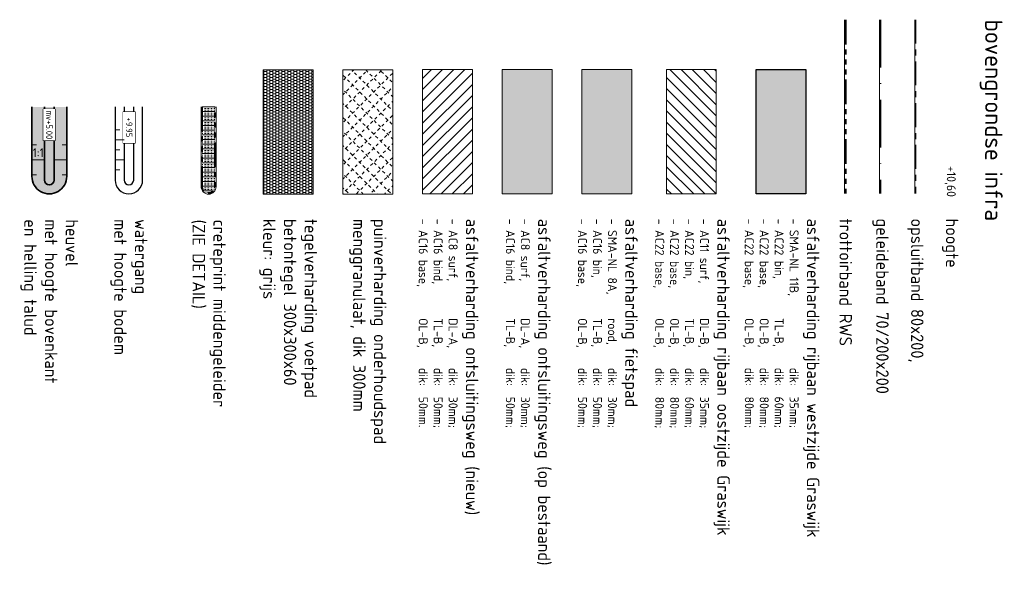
# Model space of a CAD drawing. Header units: metres. Extents: x 232559 to 234458, y 552925 to 554400.
# Tile 2 of 45: x 232559 to 232757, y 553360 to 553475. Entities that reach past the tile are written whole.
import ezdxf
from ezdxf.enums import TextEntityAlignment as Align

# ---------------------------------------------------------------- set-up
doc = ezdxf.new("R2010")
doc.units = ezdxf.units.M
for name, pattern in [('VH-GELEIDEBAND_70X200', [20, 12, -4, 0, -4]), ('VH-OPSLUITBAND_80X200', [14, 8, -2, 2, -2]), ('VH-RWSBAND', [24, 10, -2, 2, -2, 2, -2, 2, -2])]:
    doc.linetypes.add(name, pattern=pattern)
for name, color, linetype, lineweight in [('N-AL-HOOGTELABEL-S', 7, 'Continuous', 9), ('N-WE-AM-PEIL-T25', 7, 'Continuous', 25), ('N-WE-GW-GRONDWERK-T', 7, 'Continuous', 18), ('N-WE-GW-GRONDWERKLIJN_KRUIN-G', 90, 'Continuous', 35), ('N-WE-GW-GRONDWERKLIJN_TEEN-G', 90, 'Continuous', 35), ('N-WE-GW-WATERGANG_BODEM-G', 144, 'Continuous', 25), ('N-WE-VH-KANTOPSLUITING_VOORKANTBAND-G', 7, 'Continuous', 13), ('N-WE-VH-VERHARDING_ASFALT_ONTSLUITINGSWEG_NIEUW_A', 254, 'Continuous', 5), ('N-WE-VH-VERHARDING_BETON_CRETEPRINT-A', 241, 'Continuous', 5), ('N-WE-VH-VERHARDING_PUIN-A', 251, 'Continuous', 9)]:
    doc.layers.add(name, color=color, linetype=linetype, lineweight=lineweight)
for name, color, linetype, lineweight, true_color in [('N-WE-GW-GRONDWERK-A', 7, 'Continuous', 50, 0xe6ccb3), ('N-WE-GW-TALUDARCERING_KORT-G', 7, 'Continuous', 18, 0x004c00), ('N-WE-GW-TALUDARCERING_LANG-G', 7, 'Continuous', 13, 0x004c00), ('N-WE-GW-WATERGANG_INSTEEK-G', 7, 'Continuous', 25, 0x004c00), ('N-WE-VH-KANTOPSLUITING_GELEIDEBAND_70X200-G', 20, 'VH-GELEIDEBAND_70X200', 35, 0xff3f00), ('N-WE-VH-KANTOPSLUITING_OPSLUITBAND_80X200-G', 150, 'VH-OPSLUITBAND_80X200', 35, 0x007fff), ('N-WE-VH-KANTOPSLUITING_TROTTOIRBAND_RWS_115-225x250-G', 7, 'VH-RWSBAND', 35, 0x2db300), ('N-WE-VH-VERHARDING_ASFALT_A', 7, 'Continuous', 5, 0xacacac), ('N-WE-VH-VERHARDING_ASFALT_HOOFDRIJBAAN-A', 7, 'Continuous', 5, 0xc7c7c7), ('N-WE-VH-VERHARDING_ASFALT_ONTSLUITINGSWEG_BESTAAND_A', 7, 'Continuous', 5, 0x999999), ('N-WE-VH-VERHARDING_ASFALT_ROOD-A', 7, 'Continuous', 5, 0xc99292), ('N-WE-VH-VERHARDING_TEGEL-A', 250, 'Continuous', 5, 0x333333)]:
    doc.layers.add(name, color=color, linetype=linetype, lineweight=lineweight, true_color=true_color)
doc.styles.add('NLCS-ISO', font='NLCS-ISO.ttf')
doc.styles.add('NLCS-ISO-ANNOTATIEF-T18', font='NLCS-ISO.ttf', dxfattribs={"height": 1.8})

# ---------------------------------------------------------------- blocks, each defined once
blk = doc.blocks.new('SAL-HOOGTELABEL_AANLEG-SO')
blk.add_lwpolyline([(-4.84, 1.8), (4.85, 1.8), (4.85, -1.89), (-4.84, -1.89)], close=True)
at = {"style": 'NLCS-ISO'}
blk.add_attdef('HOOGTE', text='', height=2, dxfattribs=at).set_placement((0, 0), align=Align.MIDDLE_CENTER)
blk.add_wipeout([(-4.84, 1.8), (4.85, 1.8), (4.85, -1.89), (-4.84, -1.89)])

msp = doc.modelspace()

# ---------------------------------------------------------------- hatches: boundary and pattern name
at = {"layer": 'N-WE-GW-GRONDWERK-A'}
h = msp.add_hatch(color=256, dxfattribs=at)
h.dxf.hatch_style = 1
edge = h.paths.add_edge_path()
edge.add_line((232568.156, 553457.781), (232561.156, 553457.781))
edge.add_line((232561.156, 553457.781), (232561.156, 553443.807))
edge.add_arc((232564.656, 553443.791), 3.5, 179.74507, 360.25493)
edge.add_line((232568.156, 553443.807), (232568.156, 553457.781))
at = {"layer": 'N-WE-VH-VERHARDING_ASFALT_A'}
h = msp.add_hatch(dxfattribs=at)
h.set_pattern_fill('ANSI31', color=256, scale=0.5, angle=90)
h.set_pattern_definition([(135, (5.025, 0), (-1.122532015, -1.122532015), [])])
h.paths.add_polyline_path([(232688.655, 553465.274), (232698.655, 553465.274), (232698.655, 553440.274), (232688.655, 553440.274)])
at = {"layer": 'N-WE-VH-VERHARDING_ASFALT_HOOFDRIJBAAN-A'}
h = msp.add_hatch(color=256, dxfattribs=at)
h.dxf.hatch_style = 1
h.paths.add_polyline_path([(232706.655, 553465.307), (232716.655, 553465.307), (232716.655, 553440.313), (232706.655, 553440.313)])
at = {"layer": 'N-WE-VH-VERHARDING_ASFALT_ONTSLUITINGSWEG_BESTAAND_A'}
h = msp.add_hatch(color=256, dxfattribs=at)
h.dxf.hatch_style = 1
h.paths.add_polyline_path([(232655.656, 553465.274), (232665.656, 553465.274), (232665.656, 553440.274), (232655.656, 553440.274)])
at = {"layer": 'N-WE-VH-VERHARDING_ASFALT_ONTSLUITINGSWEG_NIEUW_A'}
h = msp.add_hatch(dxfattribs=at)
h.set_pattern_fill('ANSI31', color=256, scale=0.5)
h.set_pattern_definition([(45, (7.025, 0), (-1.122532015, 1.122532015), [])])
h.paths.add_polyline_path([(232639.656, 553465.274), (232649.656, 553465.274), (232649.656, 553440.274), (232639.656, 553440.274)])
at = {"layer": 'N-WE-VH-VERHARDING_ASFALT_ROOD-A'}
h = msp.add_hatch(color=256, dxfattribs=at)
h.dxf.hatch_style = 1
h.paths.add_polyline_path([(232671.655, 553465.274), (232681.655, 553465.274), (232681.655, 553440.274), (232671.655, 553440.274)])
at = {"layer": 'N-WE-VH-VERHARDING_BETON_CRETEPRINT-A', "lineweight": 9}
h = msp.add_hatch(dxfattribs=at)
h.set_pattern_fill('AVH-BETON_GEWAPEND', color=251, scale=0.25, pattern_type=2)
h.set_pattern_definition([(360, (232725.8375, 553485.882), (2e-16, 0.9375), []), (360, (232725.8375, 553486.1945), (2e-16, 0.9375), [0.3125, -0.3125]), (360, (232725.8375, 553486.507), (2e-16, 0.9375), [0.3125, -0.3125])])
edge = h.paths.add_edge_path()
edge.add_line((232597.931, 553457.8), (232595.381, 553457.8))
edge.add_line((232595.381, 553457.8), (232595.381, 553441.722))
edge.add_arc((232596.656, 553441.722), 1.275, 180.03948, 359.96692)
edge.add_line((232597.931, 553441.722), (232597.931, 553457.8))
at = {"layer": 'N-WE-VH-VERHARDING_PUIN-A'}
h = msp.add_hatch(dxfattribs=at)
h.set_pattern_fill('AVH-BOUWWEG-SO', color=256, scale=0.4, angle=-90, pattern_type=2)
h.set_pattern_definition([(315, (0, 0), (1.4142135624, 1.4142135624), [0.6, -0.6]), (45, (0.4, -6e-17), (-1.4142135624, 1.4142135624), [0.6, -0.6])])
h.paths.add_polyline_path([(232633.656, 553465.254), (232623.656, 553465.254), (232623.656, 553440.254), (232633.656, 553440.254)])
at = {"layer": 'N-WE-VH-VERHARDING_TEGEL-A'}
h = msp.add_hatch(dxfattribs=at)
h.set_pattern_fill('AVH-TEGEL_300X300_HALFST', color=256, scale=2, pattern_type=2)
h.set_pattern_definition([(0, (-53.61105, -0.01963), (0.6, 0.3), [0.6, -0.6]), (90, (-53.61105, -0.0196), (-0.6, 4e-17), [])])
h.paths.add_polyline_path([(232617.656, 553465.254), (232607.656, 553465.254), (232607.656, 553440.254), (232617.656, 553440.254)])

# ---------------------------------------------------------------- linework, layer by layer
at = {"lineweight": 18}
for points in [[(232607.656, 553465.254), (232607.656, 553440.254), (232617.656, 553440.254), (232617.656, 553465.254)], [(232623.656, 553465.254), (232623.656, 553440.254), (232633.656, 553440.254), (232633.656, 553465.254)], [(232639.656, 553465.274), (232639.656, 553440.274), (232649.656, 553440.274), (232649.656, 553465.274)], [(232655.656, 553465.274), (232655.656, 553440.274), (232665.656, 553440.274), (232665.656, 553465.274)], [(232671.655, 553465.274), (232671.655, 553440.274), (232681.655, 553440.274), (232681.655, 553465.274)], [(232688.655, 553465.274), (232688.655, 553440.274), (232698.655, 553440.274), (232698.655, 553465.274)]]:
    msp.add_lwpolyline(points, close=True, dxfattribs=at)
msp.add_lwpolyline([(232706.655, 553465.307), (232716.655, 553465.307), (232716.655, 553440.313), (232706.655, 553440.313)], close=True)
at = {"layer": 'N-WE-GW-GRONDWERKLIJN_KRUIN-G', "flags": 128}
msp.add_lwpolyline([(232563.697, 553457.781), (232563.697, 553443.046, 1), (232565.615, 553443.046), (232565.615, 553457.781)], format="xyb", dxfattribs=at)
at = {"layer": 'N-WE-GW-GRONDWERKLIJN_TEEN-G', "flags": 128}
msp.add_lwpolyline([(232561.156, 553457.781), (232561.156, 553443.807, 1.0044593), (232568.156, 553443.807), (232568.156, 553457.781)], format="xyb", dxfattribs=at)
at = {"layer": 'N-WE-GW-TALUDARCERING_KORT-G'}
for points in [[(232561.156, 553450.117), (232562.056, 553450.117)], [(232568.156, 553450.117), (232567.256, 553450.117)], [(232577.897, 553449.137), (232578.797, 553449.137)], [(232561.156, 553444.117), (232562.056, 553444.117)], [(232568.156, 553444.117), (232567.256, 553444.117)], [(232577.897, 553445.137), (232578.797, 553445.137)]]:
    msp.add_lwpolyline(points, dxfattribs=at)
at = {"layer": 'N-WE-GW-TALUDARCERING_LANG-G'}
for points in [[(232577.897, 553447.137), (232579.697, 553447.137)], [(232561.156, 553447.117), (232563.697, 553447.117)], [(232568.156, 553447.117), (232565.615, 553447.117)]]:
    msp.add_lwpolyline(points, dxfattribs=at)
at = {"layer": 'N-WE-GW-WATERGANG_BODEM-G', "flags": 128}
msp.add_lwpolyline([(232579.697, 553457.8), (232579.697, 553443.066, 1), (232581.615, 553443.066), (232581.615, 553457.8)], format="xyb", dxfattribs=at)
at = {"layer": 'N-WE-GW-WATERGANG_INSTEEK-G', "flags": 128}
msp.add_lwpolyline([(232577.897, 553457.8), (232577.897, 553443.066, 1), (232583.415, 553443.066), (232583.415, 553457.8)], format="xyb", dxfattribs=at)
at = {"layer": 'N-WE-VH-KANTOPSLUITING_GELEIDEBAND_70X200-G', "ltscale": 0.8}
msp.add_lwpolyline([(232731.649, 553475.313), (232731.649, 553440.327)], dxfattribs=at)
at = {"layer": 'N-WE-VH-KANTOPSLUITING_OPSLUITBAND_80X200-G', "ltscale": 0.6, "flags": 128}
msp.add_lwpolyline([(232738.649, 553475.313), (232738.649, 553440.327)], dxfattribs=at)
at = {"layer": 'N-WE-VH-KANTOPSLUITING_TROTTOIRBAND_RWS_115-225x250-G', "ltscale": 0.5}
msp.add_lwpolyline([(232724.649, 553475.313), (232724.649, 553440.327)], dxfattribs=at)
at = {"layer": 'N-WE-VH-KANTOPSLUITING_TROTTOIRBAND_RWS_115-225x250-G', "ltscale": 0.5, "flags": 128}
msp.add_lwpolyline([(232595.381, 553457.8), (232595.381, 553441.722, 0.999367), (232597.931, 553441.722), (232597.931, 553457.8)], format="xyb", dxfattribs=at)
at = {"layer": 'N-WE-VH-KANTOPSLUITING_VOORKANTBAND-G'}
for points in [[(232724.424, 553475.313), (232724.424, 553440.327)], [(232731.449, 553475.313), (232731.449, 553440.327)], [(232738.549, 553475.313), (232738.549, 553440.327)]]:
    msp.add_lwpolyline(points, dxfattribs=at)
at = {"layer": 'N-WE-VH-KANTOPSLUITING_VOORKANTBAND-G', "flags": 128}
msp.add_lwpolyline([(232595.156, 553457.8), (232595.156, 553441.722, 0.999367), (232598.156, 553441.722), (232598.156, 553457.8)], format="xyb", dxfattribs=at)

# ---------------------------------------------------------------- texts
at = {"style": 'NLCS-ISO'}
msp.add_text('bovengrondse infra', height=3.5, rotation=270, dxfattribs=at).set_placement((232752.649, 553475.327))
at = {"char_height": 2.5, "attachment_point": 4, "rotation": 270, "style": 'NLCS-ISO'}
for s, insert, width in [('heuvel\\Pmet hoogte bovenkant\\Pen helling talud', (232564.656, 553435.176), 67.8375), ('watergang\\Pmet hoogte bodem', (232580.656, 553435.195), 67.8375), ('creteprint middengeleider\\P(ZIE DETAIL)', (232596.656, 553435.104), 67.8375), ('tegelverharding voetpad\\Pbetontegel 300x300x60 \\Pkleur: grijs', (232612.656, 553435.254), 67.8375), ('puinverharding onderhoudspad\\Pmenggranulaat, dik 300mm', (232628.656, 553435.254), 67.8375), ('\\A1;asfaltverharding ontsluitingsweg (nieuw)\\P{\\H0.72x;- AC8 surf,^IDL-A,^Idik:  30mm;\\P- AC16 bind,    ^ITL-B,^Idik:  50mm;\\P- AC16 base,   ^IOL-B,^Idik:  50mm.}', (232644.656, 553435.274), 75.43214), ('\\A1;asfaltverharding ontsluitingsweg (op bestaand)\\P{\\H0.72x;- AC8 surf,^IDL-A,^Idik:  30mm;\\P- AC16 bind,    ^ITL-B,^Idik:  50mm;}', (232660.656, 553435.274), 75.43214), ('asfaltverharding fietspad\\P{\\H0.72x;- SMA-NL 8A, ^Irood,^Idik:  30mm;\\P- AC16 bin,   ^ITL-B, ^Idik:  50mm;\\P- AC16 base,  ^IOL-B, ^Idik:  50mm;}', (232676.655, 553435.274), 67.8375), ('asfaltverharding rijbaan oostzijde Graswijk\\P{\\H0.72x;- AC11 surf,  ^IDL-B,   ^Idik:  35mm;\\P- AC22 bin,   ^ITL-B,^Idik:  60mm;\\P- AC22 base, ^IOL-B,^Idik:  80mm;\\P- AC22 base, ^IOL-B,^Idik:  80mm;}', (232693.655, 553435.274), 67.8375), ('asfaltverharding rijbaan westzijde Graswijk\\P{\\H0.72x;- SMA-NL 11B,^I    ^Idik:  35mm;\\P- AC22 bin,   ^ITL-B,^Idik:  60mm;\\P- AC22 base, ^IOL-B,^Idik:  80mm;\\P- AC22 base, ^IOL-B,^Idik:  80mm;}', (232711.655, 553435.313), 67.8375), ('trottoirband RWS', (232724.649, 553435.327), 67.8375), ('geleideband 70/200x200', (232731.649, 553435.327), 67.8375), ('opsluitband 80x200, ', (232738.649, 553435.327), 67.8375), ('hoogte', (232745.649, 553435.327), 67.8375)]:
    msp.add_mtext(s, dxfattribs=dict(at, insert=insert, width=width))
at = {"layer": 'N-WE-AM-PEIL-T25', "style": 'NLCS-ISO-ANNOTATIEF-T18'}
msp.add_text('+10,60', height=1.8, rotation=270, dxfattribs=at).set_placement((232745.649, 553442.762), align=Align.MIDDLE)
at = {"layer": 'N-WE-GW-GRONDWERK-T', "style": 'NLCS-ISO'}
msp.add_text('1:1', height=1.8, dxfattribs=at).set_placement((232562.427, 553447.117), align=Align.BOTTOM_CENTER)

# ---------------------------------------------------------------- next in the draw order: block references
at = {"layer": 'N-AL-HOOGTELABEL-S', "xscale": 0.65, "yscale": 0.65, "zscale": 0.65, "rotation": 270}
msp.add_blockref('SAL-HOOGTELABEL_AANLEG-SO', (232580.712, 553453.634), dxfattribs=at).add_auto_attribs({'HOOGTE': '+9.95'})
at = {"layer": 'N-WE-GW-GRONDWERK-T', "xscale": 0.65, "yscale": 0.65, "zscale": 0.65, "rotation": 269.9999999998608}
msp.add_blockref('SAL-HOOGTELABEL_AANLEG-SO', (232564.661, 553454.178), dxfattribs=at).add_auto_attribs({'HOOGTE': 'mv+5.00'})

# ---------------------------------------------------------------- next in the draw order: linework, layer by layer
at = {"layer": 'N-WE-GW-TALUDARCERING_KORT-G'}
msp.add_lwpolyline([(232577.897, 553453.137), (232578.797, 553453.137)], dxfattribs=at)
at = {"layer": 'N-WE-GW-TALUDARCERING_LANG-G'}
msp.add_lwpolyline([(232577.897, 553451.137), (232579.697, 553451.137)], dxfattribs=at)

doc.saveas('drawing.dxf')
